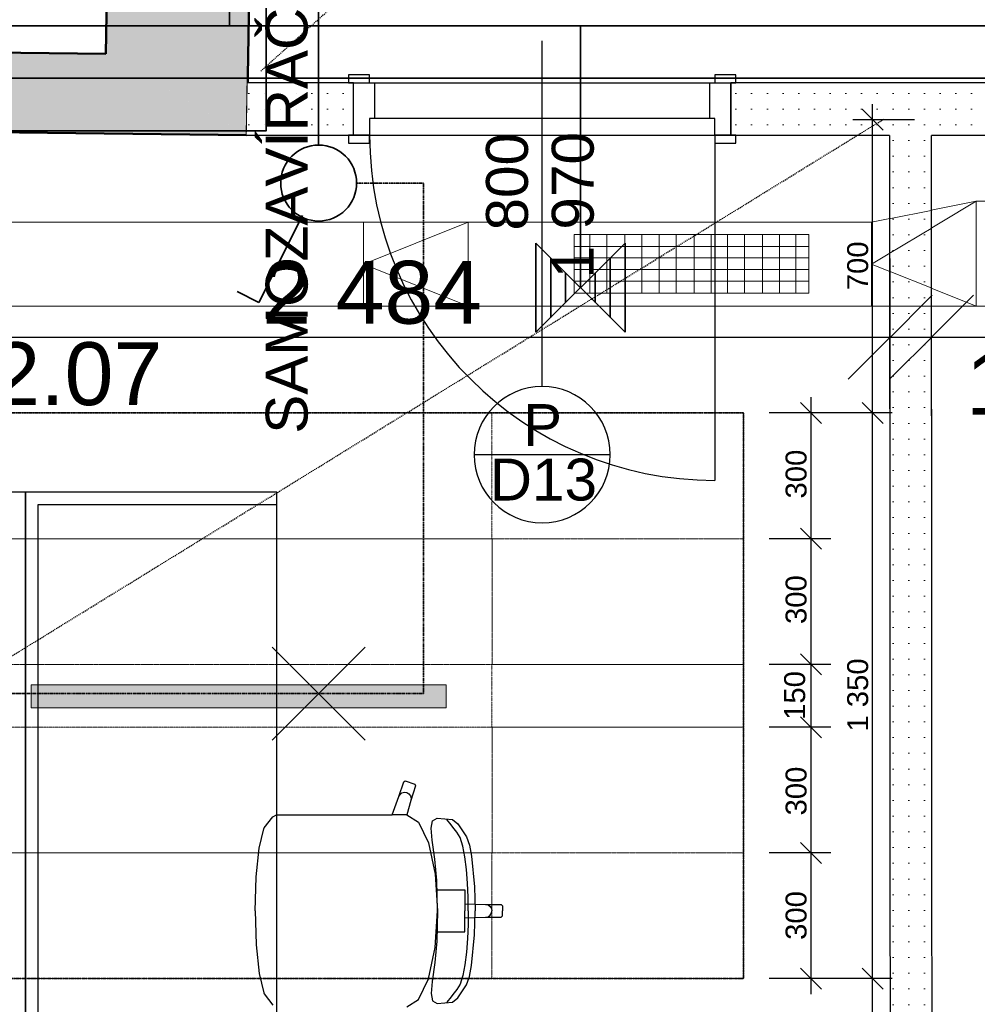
# Model space of a CAD drawing. Header units: millimetres. Extents: x -25972 to 4516, y -2839 to 20217.
# Tile 76 of 114: x -13410 to -11124, y 1388 to 3739. Entities that reach past the tile are written whole.
import ezdxf

# ---------------------------------------------------------------- set-up
doc = ezdxf.new("R2010")
doc.units = ezdxf.units.MM
doc.header["$MEASUREMENT"] = 0
for name, pattern in [('Wipeout_Contour', [1000, 0, -1000]), ('Čerchovaná M', [4.5, 2.5, -0.85, 0.3, -0.85]), ('Čárkovaná M', [4.5, 2.5, -2])]:
    doc.linetypes.add(name, pattern=pattern)
for name, color, linetype in [('7._POHLED ZÁPADNÍ_1_0', 7, 'Continuous'), ('7._POHLED ZÁPADNÍ_1_akustické prvky', 7, 'Continuous'), ('7._POHLED ZÁPADNÍ_1_Konstrukce - nosné', 7, 'Continuous'), ('7._POHLED ZÁPADNÍ_1_Kóty - SP', 7, 'Continuous'), ('7._POHLED ZÁPADNÍ_1_Nové_Anotace - SP', 7, 'Continuous'), ('7._POHLED ZÁPADNÍ_1_Nové_Interiér - nábytek', 7, 'Continuous'), ('7._POHLED ZÁPADNÍ_1_Nové_Konstrukce - nosné', 7, 'Continuous'), ('7._POHLED ZÁPADNÍ_1_Nové_Kóty - SP', 7, 'Continuous'), ('7._POHLED ZÁPADNÍ_1_Nové_Otvory – Dveře', 7, 'Continuous'), ('7._POHLED ZÁPADNÍ_1_Nové_Otvory – Značky dveří', 7, 'Continuous'), ('7._POHLED ZÁPADNÍ_1_Nové_Výplně – Řezové', 7, 'Continuous'), ('7._POHLED ZÁPADNÍ_1_Otvory – Značky dveří', 7, 'Continuous'), ('7._POHLED ZÁPADNÍ_1_světla  - vestavěná', 7, 'Continuous'), ('7._POHLED ZÁPADNÍ_1_TZB - elektroinstalace', 7, 'Continuous'), ('7._POHLED ZÁPADNÍ_1_TZB - VZT', 7, 'Continuous'), ('7._POHLED ZÁPADNÍ_1_Výplně – Řezové', 7, 'Continuous'), ('7._POHLED ZÁPADNÍ_1_Zóny', 7, 'Continuous')]:
    doc.layers.add(name, color=color, linetype=linetype)
doc.styles.add('GENEROVANÝ_STYL_1', font='txt')
doc.styles.add('GENEROVANÝ_STYL_2', font='txt')
pattern_1 = [(0, (0, 0), (0, 37.5), [0, -37.5])]

msp = doc.modelspace()

# ---------------------------------------------------------------- hatches: boundary and pattern name
at = {"layer": '7._POHLED ZÁPADNÍ_1_světla  - vestavěná', "linetype": 'Continuous', "lineweight": 0, "true_color": 0x3f0000}
msp.add_hatch(color=18, dxfattribs=at).paths.add_polyline_path([(-13382, 2151.2), (-13382, 2096.2), (-12391.2, 2096.2), (-12391.2, 2151.2)])
at = {"layer": '7._POHLED ZÁPADNÍ_1_Výplně – Řezové', "linetype": 'Continuous', "lineweight": 13}
for points in [[(-13204.2, 3656.8), (-12864.2, 3652.8), (-12861.7, 3793.8), (-13201.6, 3799.8)], [(-13813.7, 3664.1), (-13815.9, 3474.1), (-13207.5, 3466.9), (-13204.2, 3656.8)], [(-13204.2, 3656.8), (-13207.5, 3466.9), (-12868.6, 3462.8), (-12868.6, 3463.4)], [(-12864.2, 3652.8), (-13204.2, 3656.8), (-12871, 3464.8), (-12867.5, 3464.8)], [(-12871, 3464.8), (-12867.5, 3462.8), (-12867.5, 3464.8)], [(-12868.6, 3462.8), (-12867.5, 3462.8), (-12868.6, 3463.4)]]:
    msp.add_hatch(color=254, dxfattribs=at).paths.add_polyline_path(points)

# ---------------------------------------------------------------- linework, layer by layer
at = {"layer": '7._POHLED ZÁPADNÍ_1_akustické prvky', "color": 5, "linetype": 'Continuous', "lineweight": 18}
for p, q in [((-11495.7, 2774.8), (-11545.7, 2824.8)), ((-11398.7, 2824.8), (-11348.7, 2774.8)), ((-11545.7, 2524.8), (-11495.7, 2474.8)), ((-11545.7, 2224.8), (-11495.7, 2174.8)), ((-11545.7, 2074.8), (-11495.7, 2024.8)), ((-11545.7, 1774.8), (-11495.7, 1724.8)), ((-11545.7, 1474.8), (-11495.7, 1424.8)), ((-11398.7, 1474.8), (-11348.7, 1424.8))]:
    msp.add_line(p, q, dxfattribs=at)
at = {"layer": '7._POHLED ZÁPADNÍ_1_akustické prvky', "color": 5, "linetype": 'Continuous', "lineweight": 25}
for p, q in [((-11520.7, 2799.8), (-11520.7, 2837.3)), ((-11473.8, 2799.8), (-11620.7, 2799.8)), ((-11520.7, 2499.8), (-11520.7, 2799.8)), ((-11373.7, 1449.8), (-11373.7, 2799.8)), ((-11473.8, 2499.8), (-11620.7, 2499.8)), ((-11520.7, 2199.8), (-11520.7, 2499.8)), ((-11473.8, 2199.8), (-11620.7, 2199.8)), ((-11520.7, 2049.8), (-11520.7, 2199.8)), ((-11473.8, 2049.8), (-11620.7, 2049.8)), ((-11520.7, 1749.8), (-11520.7, 2049.8)), ((-11473.8, 1749.8), (-11620.7, 1749.8)), ((-11520.7, 1449.8), (-11520.7, 1749.8)), ((-11473.8, 1449.8), (-11620.7, 1449.8)), ((-11520.7, 1412.3), (-11520.7, 1449.8)), ((-11373.7, 849.7), (-11373.7, 1449.8))]:
    msp.add_line(p, q, dxfattribs=at)
at = {"layer": '7._POHLED ZÁPADNÍ_1_akustické prvky', "color": 8, "linetype": 'Čerchovaná M', "lineweight": 35, "flags": 128}
msp.add_lwpolyline([(-15281.3, 1449.8), (-15281.3, 2799.8), (-11682.1, 2799.8), (-11682.1, 1449.8)], close=True, dxfattribs=at)
at = {"layer": '7._POHLED ZÁPADNÍ_1_akustické prvky', "color": 8, "linetype": 'Čerchovaná M', "lineweight": 20, "flags": 128}
for points in [[(-12282.4, 2499.8), (-12282.4, 2799.8), (-13482, 2799.8), (-13482, 2499.8)], [(-12282.4, 2499.8), (-12282.4, 2799.8), (-11681.7, 2799.8), (-11681.7, 2499.8)], [(-12282, 2199.8), (-12282, 2499.8), (-13481.6, 2499.8), (-13481.6, 2199.8)], [(-11681.7, 2199.8), (-11681.7, 2499.8), (-12282, 2499.8), (-12282, 2199.8)], [(-12282.4, 2049.8), (-12282.4, 2199.8), (-13482, 2199.8), (-13482, 2049.8)], [(-12282.4, 2049.8), (-12282.4, 2199.8), (-11681.7, 2199.8), (-11681.7, 2049.8)], [(-12282, 1749.8), (-12282, 2049.8), (-13481.6, 2049.8), (-13481.6, 1749.8)], [(-11681.7, 1749.8), (-11681.7, 2049.8), (-12282, 2049.8), (-12282, 1749.8)], [(-12282.4, 1449.8), (-12282.4, 1749.8), (-13482, 1749.8), (-13482, 1449.8)], [(-11682.1, 1449.8), (-11682.1, 1749.8), (-12282.4, 1749.8), (-12282.4, 1449.8)]]:
    msp.add_lwpolyline(points, close=True, dxfattribs=at)
at = {"layer": '7._POHLED ZÁPADNÍ_1_Konstrukce - nosné', "color": 7, "linetype": 'Continuous', "lineweight": 50, "flags": 128}
for points in [[(-13201.6, 3799.8), (-13204.2, 3656.8)], [(-12867.5, 3462.8), (-12861.7, 3793.8)], [(-13204.2, 3656.8), (-13813.7, 3664.1)], [(-13815.9, 3474.1), (-13207.5, 3466.9)], [(-12867.5, 3462.8), (-13207.5, 3466.9)]]:
    msp.add_lwpolyline(points, dxfattribs=at)
at = {"layer": '7._POHLED ZÁPADNÍ_1_Nové_Anotace - SP', "color": 1, "linetype": 'Čárkovaná M', "lineweight": 25}
msp.add_line((-12834.1, 3615.9), (-7714.6, 8206.6), dxfattribs=at)
at = {"layer": '7._POHLED ZÁPADNÍ_1_Nové_Interiér - nábytek', "color": 1, "linetype": 'Continuous', "lineweight": 25}
for p, q in [((-13395.8, 2611), (-13425.8, 2611)), ((-13395.8, 2581), (-13395.8, 2611)), ((-13395.8, 2611), (-13395.8, 2581)), ((-13365.8, 2611), (-13395.8, 2611)), ((-12795.8, 2611), (-13365.8, 2611)), ((-12795.8, 2581), (-12795.8, 2611)), ((-13395.8, 961.2), (-13395.8, 2581)), ((-13395.8, 2581), (-13395.8, 961.2)), ((-13365.8, 961.2), (-13365.8, 2581)), ((-13365.8, 2581), (-12795.8, 2581)), ((-12504.4, 1884.2), (-12493, 1919.6)), ((-12493, 1919.6), (-12489.3, 1921.5)), ((-12489.3, 1921.5), (-12466.5, 1914.1)), ((-12464.6, 1910.3), (-12476, 1874.9)), ((-12466.5, 1914.1), (-12464.6, 1910.3)), ((-12520.1, 1840.8), (-12504.4, 1884.2)), ((-12504.4, 1884.2), (-12501.6, 1889.3)), ((-12501.6, 1889.3), (-12497, 1893)), ((-12497, 1893), (-12491.4, 1894.6)), ((-12491.4, 1894.6), (-12485.6, 1893.9)), ((-12485.6, 1893.9), (-12480.5, 1891)), ((-12480.5, 1891), (-12476.9, 1886.4)), ((-12476.9, 1886.4), (-12475.3, 1880.7)), ((-12475.3, 1880.7), (-12476, 1874.9)), ((-12476, 1874.9), (-12485.7, 1840.7)), ((-12826.1, 1809.5), (-12805, 1836.3)), ((-12805, 1836.3), (-12796.4, 1840.8)), ((-12796.4, 1840.8), (-12765.3, 1840.8)), ((-12765.3, 1840.8), (-12729.2, 1840.8)), ((-12729.2, 1840.8), (-12520.1, 1840.8)), ((-12485.7, 1840.7), (-12520.1, 1840.8)), ((-12485.9, 1840.8), (-12485.7, 1840.7)), ((-12485.7, 1840.7), (-12457.8, 1823.4)), ((-12457.8, 1823.4), (-12434, 1773.7)), ((-12427.3, 1809), (-12424.3, 1826.2)), ((-12424.3, 1826.2), (-12412.7, 1832.9)), ((-12412.7, 1832.9), (-12376.6, 1829.6)), ((-12387.2, 1826.5), (-12389.8, 1830.3)), ((-12382, 1820.3), (-12387.2, 1826.5)), ((-12375.9, 1811.3), (-12382, 1820.3)), ((-12376.6, 1829.6), (-12363.4, 1819.1)), ((-12365.8, 1799.6), (-12375.9, 1811.3)), ((-12363.4, 1819.1), (-12343.4, 1788.1)), ((-12837.7, 1761.4), (-12827, 1807.3)), ((-12827, 1807.3), (-12826.1, 1809.5)), ((-12424.7, 1780.1), (-12427.3, 1809)), ((-12358.1, 1786.4), (-12365.8, 1799.6)), ((-12351.9, 1766), (-12358.1, 1786.4)), ((-12343.4, 1788.1), (-12336.1, 1768.1)), ((-12434, 1773.7), (-12418.1, 1699.3)), ((-12418.9, 1734.8), (-12424.7, 1780.1)), ((-12346.9, 1740.1), (-12351.9, 1766)), ((-12336.1, 1768.1), (-12331.3, 1742.2)), ((-12844.8, 1692.6), (-12837.7, 1761.4)), ((-12343.2, 1710.1), (-12346.9, 1740.1)), ((-12331.3, 1742.2), (-12324.3, 1669)), ((-12414.2, 1683.8), (-12418.9, 1734.8)), ((-12844.9, 1691.6), (-12844.8, 1692.6)), ((-12418.1, 1699.3), (-12415.8, 1661.8)), ((-12340.7, 1677.6), (-12343.2, 1710.1)), ((-12847.4, 1611.5), (-12844.9, 1691.6)), ((-12411.9, 1611.5), (-12414.2, 1683.8)), ((-12339.2, 1644.3), (-12340.7, 1677.6)), ((-12324.3, 1669), (-12322.2, 1611.5)), ((-12415.8, 1661.8), (-12412.6, 1611.5)), ((-12415.8, 1661.8), (-12377.1, 1661.8)), ((-12377.1, 1661.8), (-12347.1, 1661.8)), ((-12347.1, 1661.8), (-12347.1, 1628.4)), ((-12347.1, 1628.4), (-12347.1, 1611.5)), ((-12347.1, 1628.4), (-12297.3, 1626.6)), ((-12338.8, 1611.5), (-12339.2, 1644.3)), ((-12297.3, 1626.6), (-12291.6, 1625.5)), ((-12297.3, 1626.6), (-12260.4, 1626.6)), ((-12291.6, 1625.5), (-12286.7, 1622.2)), ((-12286.7, 1622.2), (-12283.5, 1617.3)), ((-12260.4, 1626.6), (-12257.4, 1623.6)), ((-12257.4, 1623.6), (-12257.4, 1611.5)), ((-12847.4, 1611.5), (-12844.9, 1531.5)), ((-12415.8, 1561.2), (-12412.6, 1611.5)), ((-12411.9, 1611.5), (-12414.2, 1539.2)), ((-12347.1, 1594.6), (-12347.1, 1611.5)), ((-12338.8, 1611.5), (-12339.2, 1578.8)), ((-12324.3, 1554), (-12322.2, 1611.5)), ((-12291.6, 1597.6), (-12286.7, 1600.9)), ((-12286.7, 1600.9), (-12283.5, 1605.8)), ((-12283.5, 1617.3), (-12282.3, 1611.5)), ((-12283.5, 1605.8), (-12282.3, 1611.5)), ((-12260.4, 1596.4), (-12257.4, 1599.5)), ((-12257.4, 1599.5), (-12257.4, 1611.5)), ((-12347.1, 1594.6), (-12297.3, 1596.4)), ((-12347.1, 1561.2), (-12347.1, 1594.6)), ((-12339.2, 1578.8), (-12340.7, 1545.4)), ((-12297.3, 1596.4), (-12291.6, 1597.6)), ((-12297.3, 1596.4), (-12260.4, 1596.4)), ((-12418.1, 1523.8), (-12415.8, 1561.2)), ((-12415.8, 1561.2), (-12377.1, 1561.2)), ((-12377.1, 1561.2), (-12347.1, 1561.2)), ((-12331.3, 1480.8), (-12324.3, 1554)), ((-12844.9, 1531.5), (-12844.8, 1530.4)), ((-12844.8, 1530.4), (-12837.7, 1461.7)), ((-12414.2, 1539.2), (-12418.9, 1488.3)), ((-12340.7, 1545.4), (-12343.2, 1513)), ((-12434, 1449.4), (-12418.1, 1523.8)), ((-12343.2, 1513), (-12346.9, 1483)), ((-12418.9, 1488.3), (-12424.7, 1443)), ((-12346.9, 1483), (-12351.9, 1457.1)), ((-12336.1, 1454.9), (-12331.3, 1480.8)), ((-12837.7, 1461.7), (-12827, 1415.7)), ((-12351.9, 1457.1), (-12358.1, 1436.7)), ((-12457.8, 1399.7), (-12434, 1449.4)), ((-12424.7, 1443), (-12427.3, 1414.1)), ((-12358.1, 1436.7), (-12365.8, 1423.5)), ((-12363.4, 1404), (-12343.4, 1435)), ((-12343.4, 1435), (-12336.1, 1454.9)), ((-12827, 1415.7), (-12826.1, 1413.6)), ((-12826.1, 1413.6), (-12805, 1386.8)), ((-12427.3, 1414.1), (-12424.3, 1396.9)), ((-12375.9, 1411.8), (-12382, 1402.8)), ((-12365.8, 1423.5), (-12375.9, 1411.8)), ((-12485.7, 1382.4), (-12457.8, 1399.7)), ((-12424.3, 1396.9), (-12412.7, 1390.1)), ((-12412.7, 1390.1), (-12376.6, 1393.4)), ((-12387.2, 1396.5), (-12389.8, 1392.8)), ((-12382, 1402.8), (-12387.2, 1396.5)), ((-12376.6, 1393.4), (-12363.4, 1404))]:
    msp.add_line(p, q, dxfattribs=at)
at = {"layer": '7._POHLED ZÁPADNÍ_1_Nové_Interiér - nábytek', "color": 1, "linetype": 'Continuous', "lineweight": 25, "flags": 128}
for points in [[(-13395.8, 2611), (-14484.8, 2611), (-14484.8, 2011), (-13886, 2011), (-13886, 931.2), (-13395.8, 931.2)], [(-13395.8, 2611), (-13395.8, 931.2), (-12795.8, 931.2), (-12795.8, 2611)]]:
    msp.add_lwpolyline(points, close=True, dxfattribs=at)
at = {"layer": '7._POHLED ZÁPADNÍ_1_Nové_Otvory – Dveře', "color": 1, "linetype": 'Continuous', "lineweight": 25}
for p, q in [((-12574.4, 3606.8), (-12624.4, 3606.8)), ((-12574.4, 3587.8), (-12574.4, 3606.8)), ((-11700.4, 3606.8), (-11750.4, 3606.8)), ((-11750.4, 3606.8), (-11750.4, 3587.8)), ((-12562.4, 3587.8), (-12562.4, 3502.8)), ((-11762.4, 3502.8), (-11762.4, 3587.8)), ((-12562.4, 3502.8), (-12574.4, 3502.8)), ((-12574.4, 3502.8), (-12574.4, 3462.8)), ((-11750.4, 3502.8), (-12574.4, 3502.8)), ((-12574.4, 3502.8), (-12574.4, 3462.8)), ((-11750.4, 3502.8), (-11762.4, 3502.8)), ((-11750.4, 3462.8), (-11750.4, 3502.8)), ((-11750.4, 3462.8), (-11750.4, 3502.8)), ((-12574.4, 3443.8), (-12574.4, 3462.8)), ((-12574.4, 3462.8), (-11750.4, 3462.8)), ((-11750.4, 3462.8), (-11750.4, 3443.8)), ((-11750.4, 3462.8), (-11750.4, 2638.8)), ((-12624.4, 3443.8), (-12574.4, 3443.8)), ((-11750.4, 3443.8), (-11700.4, 3443.8))]:
    msp.add_line(p, q, dxfattribs=at)
msp.add_arc((-11750.4, 3462.8), 824, 180, 270, dxfattribs=at)
at = {"layer": '7._POHLED ZÁPADNÍ_1_Nové_Otvory – Značky dveří', "color": 1, "linetype": 'Continuous', "lineweight": 25}
for p, q in [((-12162.4, 2862.8), (-12162.4, 3687.8)), ((-11999.9, 2700.3), (-12324.9, 2700.3))]:
    msp.add_line(p, q, dxfattribs=at)
at = {"layer": '7._POHLED ZÁPADNÍ_1_Nové_Otvory – Značky dveří', "color": 1, "linetype": 'Continuous', "lineweight": 25, "flags": 128}
msp.add_lwpolyline([(-12324.9, 2700.3, 1), (-11999.9, 2700.3, 1)], format="xyb", close=True, dxfattribs=at)
at = {"layer": '7._POHLED ZÁPADNÍ_1_světla  - vestavěná', "color": 1, "linetype": 'Continuous', "lineweight": 18, "flags": 128}
msp.add_lwpolyline([(-13382, 2151.2), (-12391.2, 2151.2), (-12391.2, 2096.2), (-13382, 2096.2)], close=True, dxfattribs=at)
at = {"layer": '7._POHLED ZÁPADNÍ_1_TZB - elektroinstalace', "color": 92, "linetype": 'Continuous', "lineweight": 35, "true_color": 0x00d700, "flags": 128}
for points in [[(-12821, 4848.6), (-12821, 3723.6), (-7696, 3723.6), (-7696, 8223.6), (-8321, 8348.6), (-8321, 8756.1)], [(-12908.5, 4223.6), (-12908.5, 3723.6), (-15946, 3723.6), (-15946, 3598.6), (-16321, 3598.6), (-16321, 3223.6)], [(-12071, 3311.1), (-12071, 3098.6)], [(-12838.4, 3063.7), (-12734.8, 3270.9)], [(-11964.7, 3204.9), (-12177.2, 2992.4)], [(-11964.7, 2992.4), (-12177.2, 3204.9)], [(-12177.2, 3204.9), (-12177.2, 2992.4)], [(-11964.7, 3204.9), (-11964.7, 2992.4)], [(-12141.8, 3169.4), (-12141.8, 3027.8)], [(-12000.1, 3169.4), (-12000.1, 3027.8)], [(-12106.4, 3134), (-12106.4, 3063.2)], [(-12035.6, 3134), (-12035.6, 3063.2)], [(-12838.4, 3063.7), (-12890.2, 3089.6)], [(-12584.9, 2019.1), (-12807, 2241.1)], [(-12807, 2019.1), (-12584.9, 2241.1)]]:
    msp.add_lwpolyline(points, dxfattribs=at)
for points in [[(-12696, 3439.2, 0.414214), (-12786.6, 3348.6)], [(-12605.3, 3348.6, 0.414214), (-12696, 3439.2)], [(-12786.6, 3348.6, 0.414214), (-12696, 3258)], [(-12696, 3258, 0.414214), (-12605.3, 3348.6)]]:
    msp.add_lwpolyline(points, format="xyb", dxfattribs=at)
at = {"layer": '7._POHLED ZÁPADNÍ_1_TZB - elektroinstalace', "color": 92, "linetype": 'Čerchovaná M', "lineweight": 35, "true_color": 0x00d700, "flags": 128}
for points in [[(-12605.3, 3348.6), (-12446, 3348.6), (-12446, 2786.1), (-12446, 2130.1), (-12696, 2130.1)], [(-12696, 2130.1), (-13946, 2130.1)]]:
    msp.add_lwpolyline(points, dxfattribs=at)
at = {"layer": '7._POHLED ZÁPADNÍ_1_TZB - VZT', "color": 122, "linetype": 'Continuous', "lineweight": 13, "true_color": 0x00d59f}
for p, q in [((-11126.4, 3305), (-11126.4, 3055)), ((-9615.3, 3305), (-11126.4, 3305)), ((-15915, 3255), (-11376.4, 3255)), ((-12589.2, 3255), (-12589.2, 3055)), ((-12339.2, 3255), (-12589.2, 3155)), ((-12339.2, 3255), (-12339.2, 3055)), ((-11376.4, 3255), (-11376.4, 3055)), ((-12086.2, 3225.7), (-11526.2, 3225.7)), ((-12086.2, 3085.7), (-12086.2, 3225.7)), ((-12048.7, 3085.7), (-12048.7, 3225.7)), ((-12007.7, 3085.7), (-12007.7, 3225.7)), ((-11965.2, 3085.7), (-11965.2, 3225.7)), ((-11924.2, 3085.7), (-11924.2, 3225.7)), ((-11883.2, 3085.7), (-11883.2, 3225.7)), ((-11842.2, 3085.7), (-11842.2, 3225.7)), ((-11799.7, 3085.7), (-11799.7, 3225.7)), ((-11758.7, 3085.7), (-11758.7, 3225.7)), ((-11720.2, 3085.7), (-11720.2, 3225.7)), ((-11679.2, 3085.7), (-11679.2, 3225.7)), ((-11636.7, 3085.7), (-11636.7, 3225.7)), ((-11595.7, 3085.7), (-11595.7, 3225.7)), ((-11557.2, 3085.7), (-11557.2, 3225.7)), ((-11526.2, 3085.7), (-11526.2, 3225.7)), ((-11526, 3197.2), (-12086.2, 3197.2)), ((-12589.2, 3155), (-12339.2, 3055)), ((-11527.2, 3170.3), (-12086.2, 3170.3)), ((-11526, 3142.2), (-12086.2, 3142.2)), ((-11526, 3114.2), (-12086.2, 3114.2)), ((-12086.2, 3085.7), (-11526.2, 3085.7))]:
    msp.add_line(p, q, dxfattribs=at)

# ---------------------------------------------------------------- texts
at = {"layer": '7._POHLED ZÁPADNÍ_1_akustické prvky', "color": 5, "linetype": 'Continuous', "lineweight": 18, "char_height": 50, "attachment_point": 7, "rotation": 90, "style": 'GENEROVANÝ_STYL_2'}
for s, insert, width in [('\\A1;{\\pql;\\fArial|b0|i0|c0|p38;700}', (-11383.7, 3092.8), 113.829), ('\\A1;{\\pql;\\fArial|b0|i0|c0|p38;300}', (-11530.7, 2595.7), 113.829), ('\\A1;{\\pql;\\fArial|b0|i0|c0|p38;300}', (-11530.7, 2296.1), 113.829), ('\\A1;{\\pql;\\fArial|b0|i0|c0|p38;1\xa0350}', (-11383.7, 2039.3), 170.971), ('\\A1;{\\pql;\\fArial|b0|i0|c0|p38;150}', (-11534.1, 2067.3), 113.829), ('\\A1;{\\pql;\\fArial|b0|i0|c0|p38;300}', (-11530.7, 1839.2), 113.829), ('\\A1;{\\pql;\\fArial|b0|i0|c0|p38;300}', (-11530.7, 1542.2), 113.829)]:
    msp.add_mtext(s, dxfattribs=dict(at, insert=insert, width=width))
at = {"layer": '7._POHLED ZÁPADNÍ_1_Kóty - SP', "color": 1, "linetype": 'Continuous', "lineweight": 25, "char_height": 150, "attachment_point": 7, "style": 'GENEROVANÝ_STYL_2'}
for s, insert, width in [('\\A1;{\\pql;\\fArial|b0|i0|c0|p38;2\xa0484}', (-12830.2, 3010.8), 512.914), ('\\A1;{\\pql;\\fArial|b0|i0|c0|p38;100}', (-11151.2, 2793.3), 341.487)]:
    msp.add_mtext(s, dxfattribs=dict(at, insert=insert, width=width))
at = {"layer": '7._POHLED ZÁPADNÍ_1_Otvory – Značky dveří', "color": 1, "linetype": 'Continuous', "lineweight": 25, "char_height": 100, "rotation": 90, "style": 'GENEROVANÝ_STYL_1'}
for s, insert, attachment_point in [('\\A1;{\\pql;\\pt0;\\fArial|b0|i0|c238|p38;800}', (-12195, 3235.2), 7), ('\\A1;{\\pql;\\pt0;\\fArial|b0|i0|c238|p38;1\xa0970}', (-12139.5, 3120.9), 1)]:
    msp.add_mtext(s, dxfattribs=dict(at, insert=insert, attachment_point=attachment_point))
at = {"layer": '7._POHLED ZÁPADNÍ_1_Otvory – Značky dveří', "color": 1, "linetype": 'Continuous', "lineweight": 25, "char_height": 100, "attachment_point": 4, "style": 'GENEROVANÝ_STYL_1'}
for s, insert in [('\\A1;{\\pql;\\pt0;\\fArial|b0|i0|c238|p38;P}', (-12208.1, 2771)), ('\\A1;{\\pql;\\pt0;\\fArial|b0|i0|c238|p38;D13}', (-12287.6, 2640.2))]:
    msp.add_mtext(s, dxfattribs=dict(at, insert=insert))
at = {"layer": '7._POHLED ZÁPADNÍ_1_Zóny', "color": 1, "linetype": 'Continuous', "lineweight": 25, "insert": (-13273.1, 2968.6), "char_height": 150, "attachment_point": 2, "style": 'GENEROVANÝ_STYL_1'}
msp.add_mtext('\\A1;{\\pqc;\\pt0;\\fArial|b0|i0|c238|p38;2.07}', dxfattribs=at)

# ---------------------------------------------------------------- wipeouts: each hides what was drawn before it
at = {"color": 254, "linetype": 'Wipeout_Contour', "lineweight": 0, "ltscale": 46232.211644}
msp.add_wipeout([(-11231.7, 849.8), (-11233, 3462.8), (-11333, 3462.8), (-11331.7, 849.7)], dxfattribs=at).dxf.layer = '7._POHLED ZÁPADNÍ_1_Nové_Výplně – Řezové'

# ---------------------------------------------------------------- next in the draw order: hatches: boundary and pattern name
at = {"layer": '7._POHLED ZÁPADNÍ_1_Nové_Výplně – Řezové', "linetype": 'Continuous', "lineweight": 20, "true_color": 0xffaaaa}
h = msp.add_hatch(dxfattribs=at)
h.set_pattern_fill('Sádra_0001', color=21, style=0, pattern_type=2)
h.set_pattern_definition(pattern_1)
h.paths.add_polyline_path([(-11231.7, 849.8), (-11233, 3462.8), (-11333, 3462.8), (-11331.7, 849.7)])

# ---------------------------------------------------------------- next in the draw order: linework, layer by layer
at = {"layer": '7._POHLED ZÁPADNÍ_1_akustické prvky', "color": 5, "linetype": 'Continuous', "lineweight": 25}
for p, q in [((-11326.9, 2799.8), (-11473.7, 2799.8)), ((-11326.9, 1449.8), (-11473.7, 1449.8))]:
    msp.add_line(p, q, dxfattribs=at)
at = {"layer": '7._POHLED ZÁPADNÍ_1_Nové_Konstrukce - nosné', "color": 1, "linetype": 'Continuous', "lineweight": 25, "flags": 128}
for points in [[(-11333, 3462.8), (-11331.7, 849.7)], [(-11231.7, 849.8), (-11233, 3462.8)]]:
    msp.add_lwpolyline(points, dxfattribs=at)
at = {"layer": '7._POHLED ZÁPADNÍ_1_Nové_Kóty - SP', "color": 1, "linetype": 'Continuous', "lineweight": 25}
for p, q in [((-11233, 2793.3), (-11233, 3280.8)), ((-11331.7, 2680.8), (-11331.7, 3168.3)), ((-11431.7, 2880.8), (-11231.7, 3080.8)), ((-11133, 3080.8), (-11333, 2880.8)), ((-13815.9, 2980.8), (-11331.7, 2980.8)), ((-11331.7, 2980.8), (-11233, 2980.8)), ((-11233, 2980.8), (-11083, 2980.8))]:
    msp.add_line(p, q, dxfattribs=at)
at = {"layer": '7._POHLED ZÁPADNÍ_1_TZB - VZT', "color": 122, "linetype": 'Continuous', "lineweight": 13, "true_color": 0x00d59f}
for p, q in [((-11376.4, 3255), (-11126.4, 3305)), ((-11126.4, 3305), (-11376.4, 3155)), ((-11376.4, 3155), (-11126.4, 3055)), ((-11281.7, 3055), (-15915, 3055)), ((-7544.6, 3055), (-11281.7, 3055))]:
    msp.add_line(p, q, dxfattribs=at)

# ---------------------------------------------------------------- next in the draw order: wipeouts: each hides what was drawn before it
at = {"color": 254, "linetype": 'Wipeout_Contour', "lineweight": 0, "ltscale": 52873.463647}
msp.add_wipeout([(-12865.3, 3587.8), (-12867.5, 3462.8), (-12612.4, 3462.8), (-12612.4, 3587.8)], dxfattribs=at).dxf.layer = '7._POHLED ZÁPADNÍ_1_Nové_Výplně – Řezové'

# ---------------------------------------------------------------- next in the draw order: hatches: boundary and pattern name
at = {"layer": '7._POHLED ZÁPADNÍ_1_Nové_Výplně – Řezové', "linetype": 'Continuous', "lineweight": 20, "true_color": 0xffaaaa}
h = msp.add_hatch(dxfattribs=at)
h.set_pattern_fill('Sádra_0001', color=21, style=0, pattern_type=2)
h.set_pattern_definition(pattern_1)
h.paths.add_polyline_path([(-12865.3, 3587.8), (-12867.5, 3462.8), (-12612.4, 3462.8), (-12612.4, 3587.8)])

# ---------------------------------------------------------------- next in the draw order: linework, layer by layer
at = {"layer": '7._POHLED ZÁPADNÍ_1_Nové_Konstrukce - nosné', "color": 1, "linetype": 'Continuous', "lineweight": 25}
for p, q in [((-12612.4, 3587.8), (-12624.4, 3587.8)), ((-12612.4, 3462.8), (-12612.4, 3587.8)), ((-12612.4, 3462.8), (-12624.4, 3462.8))]:
    msp.add_line(p, q, dxfattribs=at)
at = {"layer": '7._POHLED ZÁPADNÍ_1_Nové_Konstrukce - nosné', "color": 1, "linetype": 'Continuous', "lineweight": 25, "flags": 128}
for points in [[(-12612.4, 3587.8), (-12865.3, 3587.8)], [(-12867.5, 3462.8), (-12612.4, 3462.8)]]:
    msp.add_lwpolyline(points, dxfattribs=at)
at = {"layer": '7._POHLED ZÁPADNÍ_1_Nové_Otvory – Dveře', "color": 1, "linetype": 'Continuous', "lineweight": 25}
for p, q in [((-12624.4, 3606.8), (-12624.4, 3587.8)), ((-12624.4, 3587.8), (-12574.4, 3587.8)), ((-12612.4, 3587.8), (-12624.4, 3587.8)), ((-12612.4, 3587.8), (-12624.4, 3587.8)), ((-12612.4, 3462.8), (-12612.4, 3587.8)), ((-12612.4, 3587.8), (-12562.4, 3587.8)), ((-12612.4, 3462.8), (-12612.4, 3587.8)), ((-12612.4, 3462.8), (-12612.4, 3587.8)), ((-12574.4, 3462.8), (-12624.4, 3462.8)), ((-12624.4, 3462.8), (-12624.4, 3443.8)), ((-12612.4, 3462.8), (-12624.4, 3462.8)), ((-12612.4, 3462.8), (-12624.4, 3462.8)), ((-12574.4, 3462.8), (-12612.4, 3462.8))]:
    msp.add_line(p, q, dxfattribs=at)
at = {"layer": '7._POHLED ZÁPADNÍ_1_TZB - elektroinstalace', "color": 92, "linetype": 'Continuous', "lineweight": 35, "true_color": 0x00d700, "flags": 128}
for points in [[(-16321, 3223.6), (-16321, 3598.6), (-15946, 3598.6), (-15946, 3723.6), (-13196, 3723.6), (-12821, 3723.6), (-12821, 5098.6)], [(-12696, 3439.2), (-12696, 4598.6), (-12660.5, 4598.6)], [(-13821, 3473.6), (-12821, 3473.6), (-12821, 3723.6)], [(-12696, 3598.6), (-15821, 3598.6), (-15821, 3473.6), (-17321, 3473.6), (-17321, 3439.2)]]:
    msp.add_lwpolyline(points, dxfattribs=at)

# ---------------------------------------------------------------- next in the draw order: texts
at = {"layer": '7._POHLED ZÁPADNÍ_1_0', "color": 1, "linetype": 'Continuous', "lineweight": 25, "insert": (-12771.6, 3258.6), "char_height": 100, "attachment_point": 5, "rotation": 90, "style": 'GENEROVANÝ_STYL_1'}
msp.add_mtext('\\A1;{\\pqc;\\fArial|b0|i0|c238|p38;SAMOZAVÍRAČ}', dxfattribs=at)

# ---------------------------------------------------------------- next in the draw order: wipeouts: each hides what was drawn before it
at = {"color": 254, "linetype": 'Wipeout_Contour', "lineweight": 0, "ltscale": 46860.666285}
msp.add_wipeout([(-11712.4, 3587.8), (-11712.4, 3462.8), (-10629.2, 3462.8), (-10629.2, 3587.8)], dxfattribs=at).dxf.layer = '7._POHLED ZÁPADNÍ_1_Nové_Výplně – Řezové'

# ---------------------------------------------------------------- next in the draw order: hatches: boundary and pattern name
at = {"layer": '7._POHLED ZÁPADNÍ_1_Nové_Výplně – Řezové', "linetype": 'Continuous', "lineweight": 20, "true_color": 0xffaaaa}
h = msp.add_hatch(dxfattribs=at)
h.set_pattern_fill('Sádra_0001', color=21, style=0, pattern_type=2)
h.set_pattern_definition(pattern_1)
h.paths.add_polyline_path([(-11712.4, 3587.8), (-11712.4, 3462.8), (-10629.2, 3462.8), (-10629.2, 3587.8)])

# ---------------------------------------------------------------- next in the draw order: linework, layer by layer
at = {"layer": '7._POHLED ZÁPADNÍ_1_akustické prvky', "color": 5, "linetype": 'Continuous', "lineweight": 25}
for p, q in [((-11373.7, 3499.7), (-11373.7, 3537.2)), ((-11273.7, 3499.7), (-11420.6, 3499.7)), ((-11373.7, 2799.8), (-11373.7, 3499.7))]:
    msp.add_line(p, q, dxfattribs=at)
at = {"layer": '7._POHLED ZÁPADNÍ_1_akustické prvky', "color": 5, "linetype": 'Continuous', "lineweight": 18}
msp.add_line((-11348.7, 3474.7), (-11398.7, 3524.7), dxfattribs=at)
at = {"layer": '7._POHLED ZÁPADNÍ_1_Nové_Anotace - SP', "color": 1, "linetype": 'Čárkovaná M', "lineweight": 25}
msp.add_line((-15652.6, 850.1), (-11348, 3500.7), dxfattribs=at)
at = {"layer": '7._POHLED ZÁPADNÍ_1_Nové_Konstrukce - nosné', "color": 1, "linetype": 'Continuous', "lineweight": 25}
for p, q in [((-11712.4, 3587.8), (-11700.4, 3587.8)), ((-11712.4, 3462.8), (-11712.4, 3587.8)), ((-11712.4, 3462.8), (-11700.4, 3462.8))]:
    msp.add_line(p, q, dxfattribs=at)
at = {"layer": '7._POHLED ZÁPADNÍ_1_Nové_Konstrukce - nosné', "color": 1, "linetype": 'Continuous', "lineweight": 25, "flags": 128}
for points in [[(-10629.2, 3587.8), (-11712.4, 3587.8)], [(-11712.4, 3462.8), (-11333, 3462.8)], [(-11233, 3462.8), (-10629.2, 3462.8)]]:
    msp.add_lwpolyline(points, dxfattribs=at)
at = {"layer": '7._POHLED ZÁPADNÍ_1_Nové_Otvory – Dveře', "color": 1, "linetype": 'Continuous', "lineweight": 25}
for p, q in [((-11700.4, 3587.8), (-11700.4, 3606.8)), ((-12612.4, 3587.8), (-11712.4, 3587.8)), ((-11762.4, 3587.8), (-11712.4, 3587.8)), ((-11750.4, 3587.8), (-11700.4, 3587.8)), ((-11712.4, 3587.8), (-11712.4, 3462.8)), ((-11712.4, 3462.8), (-11712.4, 3587.8)), ((-11712.4, 3462.8), (-11712.4, 3587.8)), ((-11712.4, 3587.8), (-11700.4, 3587.8)), ((-11712.4, 3587.8), (-11700.4, 3587.8)), ((-12612.4, 3462.8), (-11712.4, 3462.8)), ((-11700.4, 3462.8), (-11750.4, 3462.8)), ((-11712.4, 3462.8), (-11750.4, 3462.8)), ((-11712.4, 3462.8), (-11700.4, 3462.8)), ((-11712.4, 3462.8), (-11700.4, 3462.8)), ((-11700.4, 3443.8), (-11700.4, 3462.8))]:
    msp.add_line(p, q, dxfattribs=at)
at = {"layer": '7._POHLED ZÁPADNÍ_1_TZB - elektroinstalace', "color": 92, "linetype": 'Continuous', "lineweight": 35, "true_color": 0x00d700, "flags": 128}
for points in [[(-12908.5, 4223.6), (-12908.5, 3723.6), (-12071, 3723.6), (-12071, 3311.1), (-12071, 3723.6), (-10196, 3723.6), (-10196, 3186.1), (-10196, 3723.6), (-7696, 3723.6), (-7696, 8098.6), (-11946, 8598.6), (-11946, 8436.1)], [(-7411.6, 4598.6), (-7571, 4598.6), (-7571, 3723.6), (-15946, 3723.6), (-15946, 3598.6), (-16321, 3598.6), (-16321, 3223.6)], [(-16321, 3223.6), (-16321, 3598.6), (-15946, 3598.6), (-15946, 3723.6), (-7696, 3723.6), (-7696, 4098.6), (-7283.5, 4098.6)], [(-9571, 3439.2), (-10071, 3439.2), (-10071, 3598.6), (-12696, 3598.6), (-12696, 3439.2)]]:
    msp.add_lwpolyline(points, dxfattribs=at)

doc.saveas('drawing.dxf')
